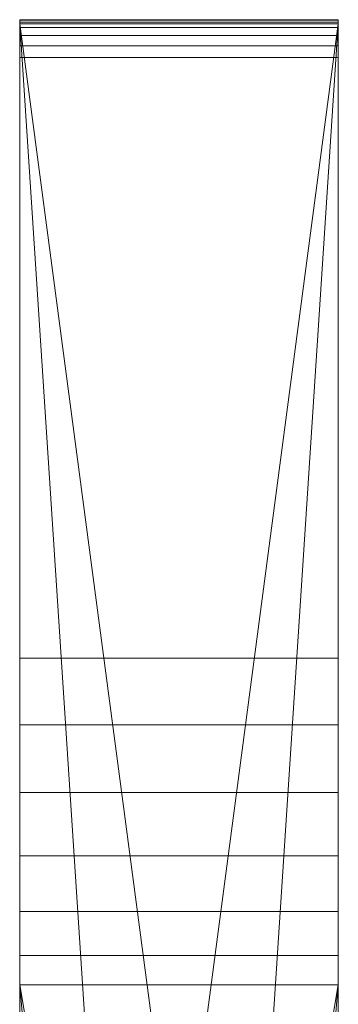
# Model space of a CAD drawing. Header units: millimetres. Extents: x -24 to 89, y -47 to 86.
# Tile 234 of 235: x -3 to 3, y 68 to 86. Entities that reach past the tile are written whole.
import ezdxf

# ---------------------------------------------------------------- set-up
doc = ezdxf.new("R2010")
doc.units = ezdxf.units.MM
doc.layers.add('M-520-M_DRAINAGE_FW', color=2, linetype='Continuous', lineweight=30)

# ---------------------------------------------------------------- blocks, each defined once
blk = doc.blocks.new('FFAST603-6T1500BT0 - Winston Exposed Bath _ Shower Mono _2 Ways Tap_ _Lever Handle_-3435-3D View 1')
at = {"layer": 'M-520-M_DRAINAGE_FW', "lineweight": 9}
mesh = blk.add_polyface(dxfattribs=at)
corners = [(-3, 67.885, 109.665), (-3, 68.44, 110.813), (-3, 69.268, 111.783), (-3, 70.314, 112.512), (-3, 71.51, 112.953), (-3, 72.779, 113.077), (-3, 74.038, 112.875), (-3, 85.35, 109.546), (-3, 85.57, 109.451), (-3, 85.761, 109.307), (-3, 85.912, 109.121), (-3, 86.014, 108.904), (-3, 86.062, 108.67), (-3, 86.052, 108.43), (-3, 85.985, 108.2), (-3, 63.173, 54.722), (-3, 56.578, 55.445), (-3, 49.984, 56.165)]
mesh.append_faces([[corners[k] for k in face] for face in [(0, 15, 16, 17)]], dxfattribs={"vtx0": -1})
mesh.append_faces([[corners[k] for k in face] for face in [(6, 14, 0, 1)]], dxfattribs={"vtx0": -1, "vtx1": -1, "vtx3": -1})
mesh.append_faces([[corners[k] for k in face] for face in [(7, 13, 14, 6), (0, 14, 15)]], dxfattribs={"vtx0": -1, "vtx2": -1})
mesh.append_faces([[corners[k] for k in face] for face in [(7, 11, 12, 13)]], dxfattribs={"vtx0": -1, "vtx3": -1})
mesh.append_faces([[corners[k] for k in face] for face in [(9, 10, 7, 8)]], dxfattribs={"vtx1": -1})
mesh.append_faces([[corners[k] for k in face] for face in [(10, 11, 7), (2, 3, 6, 1)]], dxfattribs={"vtx1": -1, "vtx2": -1})
mesh.append_faces([[corners[k] for k in face] for face in [(4, 5, 6, 3)]], dxfattribs={"vtx2": -1})
mesh = blk.add_polyface(dxfattribs=at)
corners = [(3, 85.35, 109.546), (3, 85.57, 109.451), (3, 85.761, 109.307), (3, 85.912, 109.121), (3, 86.014, 108.904), (3, 86.062, 108.67), (3, 86.052, 108.43), (3, 85.985, 108.2), (-3, 85.985, 108.2), (-3, 86.052, 108.43), (-3, 86.062, 108.67), (-3, 86.014, 108.904), (-3, 85.912, 109.121), (-3, 85.761, 109.307), (-3, 85.57, 109.451), (-3, 85.35, 109.546)]
mesh.append_faces([[corners[k] for k in face] for face in [(8, 9, 6, 7)]], dxfattribs={"vtx1": -1})
mesh.append_faces([[corners[k] for k in face] for face in [(9, 10, 5, 6), (10, 11, 4, 5), (3, 4, 11, 12), (12, 13, 2, 3), (13, 14, 1, 2)]], dxfattribs={"vtx1": -1, "vtx3": -1})
mesh.append_faces([[corners[k] for k in face] for face in [(14, 15, 0, 1)]], dxfattribs={"vtx3": -1})
mesh = blk.add_polyface(dxfattribs=at)
corners = [(3, 85.985, 108.2), (3, 86.052, 108.43), (3, 86.062, 108.67), (3, 86.014, 108.904), (3, 85.912, 109.121), (3, 85.761, 109.307), (3, 85.57, 109.451), (3, 85.35, 109.546), (3, 74.038, 112.875), (3, 72.779, 113.077), (3, 71.51, 112.953), (3, 70.314, 112.512), (3, 69.268, 111.783), (3, 68.44, 110.813), (3, 67.885, 109.665), (3, 49.984, 56.165), (3, 56.578, 55.445), (3, 63.173, 54.722)]
mesh.append_faces([[corners[k] for k in face] for face in [(10, 8, 9)]], dxfattribs={"vtx0": -1})
mesh.append_faces([[corners[k] for k in face] for face in [(14, 17, 0)]], dxfattribs={"vtx0": -1, "vtx2": -1})
mesh.append_faces([[corners[k] for k in face] for face in [(0, 7, 8, 14)]], dxfattribs={"vtx0": -1, "vtx2": -1, "vtx3": -1})
mesh.append_faces([[corners[k] for k in face] for face in [(7, 2, 3, 4), (7, 0, 1, 2)]], dxfattribs={"vtx0": -1, "vtx3": -1})
mesh.append_faces([[corners[k] for k in face] for face in [(13, 14, 8, 12), (11, 12, 8, 10)]], dxfattribs={"vtx1": -1, "vtx2": -1})
mesh.append_faces([[corners[k] for k in face] for face in [(5, 6, 7, 4)]], dxfattribs={"vtx2": -1})
mesh.append_faces([[corners[k] for k in face] for face in [(14, 15, 16, 17)]], dxfattribs={"vtx3": -1})
mesh = blk.add_polyface(dxfattribs=at)
corners = [(-3, 85.985, 108.2), (3, 85.985, 108.2), (3, 63.173, 54.722), (1.513, 63.288, 54.993), (0, 63.327, 55.084), (-1.513, 63.288, 54.993), (-3, 63.173, 54.722)]
mesh.append_faces([[corners[k] for k in face] for face in [(1, 3, 4), (4, 0, 1), (0, 4, 5)]], dxfattribs={"vtx0": -1, "vtx2": -1})
mesh.append_faces([[corners[k] for k in face] for face in [(1, 2, 3), (5, 6, 0)]], dxfattribs={"vtx2": -1})
mesh = blk.add_polyface(dxfattribs=at)
corners = [(3, 74.038, 112.875), (3, 85.35, 109.546), (-3, 85.35, 109.546), (-3, 74.038, 112.875)]
mesh.append_faces([[corners[k] for k in face] for face in [(3, 0, 1, 2)]])
mesh = blk.add_polyface(dxfattribs=at)
corners = [(3, 67.885, 109.665), (3, 68.44, 110.813), (3, 69.268, 111.783), (3, 70.314, 112.512), (3, 71.51, 112.953), (3, 72.779, 113.077), (3, 74.038, 112.875), (-3, 74.038, 112.875), (-3, 72.779, 113.077), (-3, 71.51, 112.953), (-3, 70.314, 112.512), (-3, 69.268, 111.783), (-3, 68.44, 110.813), (-3, 67.885, 109.665)]
mesh.append_faces([[corners[k] for k in face] for face in [(7, 8, 5, 6), (0, 1, 12, 13)]], dxfattribs={"vtx1": -1})
mesh.append_faces([[corners[k] for k in face] for face in [(8, 9, 4, 5), (3, 4, 9, 10), (10, 11, 2, 3), (11, 12, 1, 2)]], dxfattribs={"vtx1": -1, "vtx3": -1})
mesh = blk.add_polyface(dxfattribs=at)
corners = [(3, 67.885, 109.665), (-3, 67.885, 109.665), (-3, 49.984, 56.165), (-1.51, 50.066, 56.409), (0, 50.093, 56.491), (1.51, 50.066, 56.409), (3, 49.984, 56.165)]
mesh.append_faces([[corners[k] for k in face] for face in [(5, 0, 4), (4, 1, 3), (1, 4, 0)]], dxfattribs={"vtx0": -1, "vtx1": -1})
mesh.append_faces([[corners[k] for k in face] for face in [(6, 0, 5), (2, 3, 1)]], dxfattribs={"vtx1": -1})

msp = doc.modelspace()

# ---------------------------------------------------------------- block references
at = {"layer": 'M-520-M_DRAINAGE_FW', "lineweight": 9}
msp.add_blockref('FFAST603-6T1500BT0 - Winston Exposed Bath _ Shower Mono _2 Ways Tap_ _Lever Handle_-3435-3D View 1', (0, 0), dxfattribs=at)

doc.saveas('drawing.dxf')
